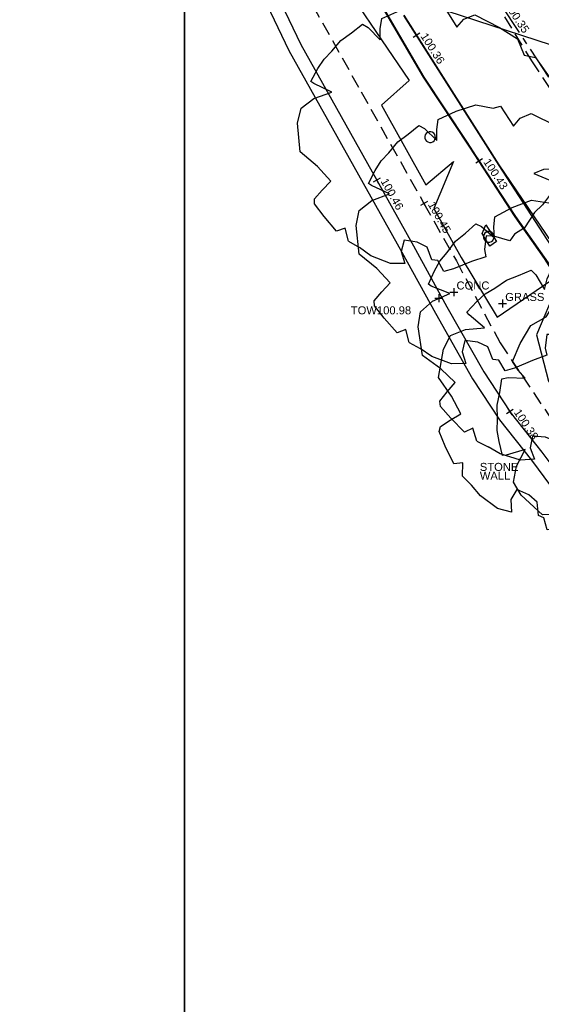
# Model space of a CAD drawing. Extents: x 635157 to 635442, y 694407 to 694910.
# Tile 7 of 105: x 635232 to 635252, y 694447 to 694484. Entities that reach past the tile are written whole.
import ezdxf

# ---------------------------------------------------------------- set-up
doc = ezdxf.new("R2010")
doc.units = 0
doc.header["$MEASUREMENT"] = 0
doc.linetypes.add('CENTER', pattern=[2, 1.25, -0.25, 0.25, -0.25])
doc.linetypes.add('DASHED', pattern=[0.75, 0.5, -0.25])
doc.layers.get('0').update_dxf_attribs({"color": 12, "linetype": 'CONTINUOUS'})
for name, color, linetype in [('APEX TITLE BLOCK', 86, 'CONTINUOUS'), ('CHANGE_OF_SURFACE', 7, 'DASHED'), ('CHANGE_OF_SURFACE_LVL', 7, 'CONTINUOUS'), ('CONTOURS_MINOR', 132, 'CONTINUOUS'), ('KERB_BOTTOM', 172, 'CONTINUOUS'), ('KERB_BOTTOM_LVL', 172, 'CONTINUOUS'), ('KERB_TOP', 2, 'CONTINUOUS'), ('LAYOUTS', 9, 'CONTINUOUS'), ('MARKINGS_DASHED_WHITE', 9, 'DASHED'), ('OVERHEAD_ELECTRIC', 1, 'OH_ELEC'), ('ROAD_CROWNLINE', 212, 'CENTER'), ('ROAD_CROWNLINE_LVL', 212, 'CONTINUOUS'), ('TEXT', 7, 'CONTINUOUS'), ('TEXT_TXT', 7, 'CONTINUOUS'), ('TOP_OF_WALL_LEVEL', 212, 'CONTINUOUS'), ('TOP_OF_WALL_LEVEL_TXT', 212, 'CONTINUOUS'), ('TREE', 92, 'CONTINUOUS'), ('WALL', 12, 'CONTINUOUS'), ('WALL_LVL', 12, 'CONTINUOUS'), ('WALL_RMK', 12, 'CONTINUOUS')]:
    doc.layers.add(name, color=color, linetype=linetype)
doc.styles.add('Arial', font='arial.ttf')
doc.linetypes.add('OH_ELEC', pattern='A,4,-0.4,["OE",Arial,S=0.36,R=0,X=0,Y=-0.18],-1.2', length=5.6)

# ---------------------------------------------------------------- blocks, each defined once
blk = doc.blocks.new('TitleBlock')
at = {"layer": 'APEX TITLE BLOCK', "color": 114, "true_color": 0x0fa54c}
blk.add_lwpolyline([(801, 473), (801, -81), (0, -81), (0, 473)], close=True, dxfattribs=at)
blk = doc.blocks.new('SPOT')
at = {"color": 0, "linetype": 'ByBlock', "flags": 128}
for points in [[(-0.5, 0), (0.5, 0)], [(0, 0.5), (0, -0.5)]]:
    blk.add_lwpolyline(points, dxfattribs=at)
blk = doc.blocks.new('TREE_1')
at = {"color": 0, "linetype": 'ByBlock', "flags": 128}
for points in [[(-0.189325, 0.457704), (-0.140987, 0.443605), (-0.135952, 0.477845), (-0.064451, 0.491944), (-0.006042, 0.5), (0.011078, 0.490937), (0.025176, 0.449648), (0.038268, 0.405337), (0.110775, 0.42145), (0.190332, 0.451662), (0.289023, 0.406344), (0.331319, 0.368077), (0.339376, 0.308661), (0.327291, 0.238167), (0.388721, 0.28147), (0.400806, 0.286506), (0.43001, 0.240181), (0.449144, 0.20292), (0.461229, 0.162638), (0.479355, 0.113293), (0.484391, 0.064955), (0.492447, 0.013595), (0.471299, 0.001511), (0.409869, -0.015609), (0.445116, -0.03575), (0.475327, -0.059919), (0.468278, -0.133434), (0.451158, -0.208963), (0.406848, -0.258308), (0.399799, -0.285498), (0.310171, -0.289527), (0.323263, -0.326788), (0.317221, -0.371098), (0.230614, -0.428499), (0.160121, -0.46576), (0.094663, -0.457704), (0.066465, -0.48993), (-0.026183, -0.5), (-0.089627, -0.492951), (-0.161128, -0.473817), (-0.190332, -0.462739), (-0.20141, -0.419436), (-0.257805, -0.431521), (-0.283988, -0.412387), (-0.302115, -0.380161), (-0.34139, -0.379154), (-0.33434, -0.351964), (-0.313192, -0.310675), (-0.309164, -0.272407), (-0.372608, -0.321752), (-0.404834, -0.293555), (-0.426989, -0.242195), (-0.438066, -0.201913), (-0.469285, -0.14149), (-0.472306, -0.09718), (-0.485398, -0.06999), (-0.440081, -0.026687), (-0.424975, -0.002518), (-0.466264, 0.028701), (-0.492447, 0.037764), (-0.482377, 0.093152), (-0.472306, 0.16566), (-0.463243, 0.201913), (-0.416918, 0.201913), (-0.403827, 0.22004), (-0.353474, 0.211984), (-0.319235, 0.235146), (-0.289023, 0.273414), (-0.320242, 0.304632), (-0.365559, 0.314703), (-0.339376, 0.361027), (-0.277946, 0.41138), (-0.230614, 0.433535)], [(-0.189325, 0.457704), (-0.230614, 0.433535)]]:
    blk.add_lwpolyline(points, dxfattribs=at)
blk = doc.blocks.new('CIRCL')
at = {"color": 0, "linetype": 'ByBlock', "flags": 128}
for points in [[(0.5, 0), (0.475, 0.154), (0.404, 0.293), (0.293, 0.404), (0.154, 0.475), (0, 0.5), (-0.154, 0.475), (-0.293, 0.404), (-0.404, 0.293), (-0.475, 0.154), (-0.5, 0), (-0.475, -0.154), (-0.404, -0.293), (-0.293, -0.404), (-0.154, -0.475), (0, -0.5), (0.154, -0.475), (0.293, -0.404), (0.404, -0.293), (0.475, -0.154)], [(0.5, 0), (0.475, -0.154)]]:
    blk.add_lwpolyline(points, dxfattribs=at)

msp = doc.modelspace()

# ---------------------------------------------------------------- linework, layer by layer
at = {"layer": 'CHANGE_OF_SURFACE'}
msp.add_polyline3d([(635237.926, 694494.934, 100.515), (635238.014, 694494.665, 100.523), (635238.855, 694492.908, 100.527), (635241.72, 694486.917, 100.453), (635242.272, 694485.933, 100.452), (635244.816, 694481.393, 100.446), (635247.168, 694477.214, 100.45), (635248.381, 694475.06, 100.452), (635250.017, 694471.996, 100.41), (635252.276, 694468.629, 100.345), (635252.673, 694468.037, 100.334), (635255.599, 694464.802, 100.319), (635259.218, 694461.768, 100.279), (635259.382, 694461.649, 100.271), (635259.923, 694461.258, 100.245), (635260.909, 694463.253, 100.271)], dxfattribs=at)
at = {"layer": 'CONTOURS_MINOR'}
msp.add_polyline3d([(635244.546, 694484.876, 100.5), (635246.615, 694481.811, 100.5), (635245.582, 694480.89, 100.5), (635247.233, 694477.911, 100.5), (635248.279, 694478.786, 100.5), (635247.533, 694477.026, 100.5), (635248.557, 694475.191, 100.5), (635249.915, 694472.953, 100.5), (635252.125, 694474.465, 100.5), (635251.685, 694475.147, 100.5), (635250.587, 694476.716, 100.5), (635248.881, 694479.315, 100.5), (635247.151, 694481.936, 100.5), (635244.415, 694486.624, 100.5)], dxfattribs=at)
for points in [[(635249.49, 694476.406, 100.75), (635249.89, 694475.787, 100.75), (635249.632, 694475.61, 100.75), (635249.474, 694475.871, 100.75), (635249.354, 694476.085, 100.75), (635249.49, 694476.406, 100.75)], [(635257.665, 694467.727, 100.5), (635255.624, 694469.2, 100.5), (635255.355, 694469.725, 100.5), (635254.985, 694469.94, 100.5), (635253.529, 694470.377, 100.5), (635252.968, 694472.104, 100.5), (635252.742, 694472.969, 100.5), (635252.147, 694474.084, 100.5), (635251.383, 694472.295, 100.5), (635251.835, 694470.562, 100.5), (635252.509, 694469.731, 100.5), (635254.302, 694469.13, 100.5), (635254.953, 694468.466, 100.5), (635257.378, 694466.036, 100.5), (635258.056, 694465.203, 100.5), (635259.408, 694465.068, 100.5), (635258.898, 694466.313, 100.5), (635258.282, 694467.153, 100.5), (635257.665, 694467.727, 100.5)]]:
    msp.add_polyline3d(points, close=True, dxfattribs=at)
at = {"layer": 'KERB_BOTTOM'}
for points in [[(635244.426, 694486.63, 100.437), (635247.164, 694481.944, 100.426), (635248.783, 694479.489, 100.432), (635249.237, 694478.797, 100.431), (635250.599, 694476.724, 100.426), (635252.205, 694474.437, 100.403), (635253.205, 694473.288, 100.39), (635255.284, 694471.091, 100.345), (635255.408, 694470.965, 100.344), (635257.239, 694469.103, 100.333), (635258.575, 694467.971, 100.324), (635260.923, 694465.861, 100.245), (635261.075, 694465.628, 100.253), (635261.267, 694465.175, 100.253), (635261.225, 694464.236, 100.256), (635260.989, 694463.502, 100.267), (635260.909, 694463.253, 100.271)], [(635246.411, 694484.258, 100.361), (635246.888, 694483.508, 100.356), (635249.977, 694478.653, 100.324), (635252.173, 694475.425, 100.294)]]:
    msp.add_polyline3d(points, dxfattribs=at)
at = {"layer": 'KERB_TOP'}
for points in [[(635237.942, 694494.941, 100.605), (635236.826, 694497.591, 100.656), (635236.012, 694499.304, 100.688), (635236.693, 694499.694, 100.661), (635239.293, 694495.273, 100.596), (635241.401, 694491.69, 100.581), (635244.411, 694486.621, 100.527), (635247.149, 694481.935, 100.516), (635248.768, 694479.479, 100.522), (635250.584, 694476.714, 100.516), (635252.191, 694474.426, 100.493), (635253.192, 694473.276, 100.48), (635255.271, 694471.079, 100.435), (635257.227, 694469.09, 100.423), (635258.563, 694467.958, 100.414), (635260.909, 694465.849, 100.335), (635261.059, 694465.62, 100.343), (635261.249, 694465.172, 100.343), (635261.207, 694464.239, 100.346), (635260.892, 694463.259, 100.361)], [(635246.398, 694484.25, 100.431), (635249.97, 694478.633, 100.417), (635251.93, 694475.616, 100.386)]]:
    msp.add_polyline3d(points, dxfattribs=at)
at = {"layer": 'LAYOUTS', "linetype": 'ByBlock'}
msp.add_lwpolyline([(635238.208, 694423.253), (635398.408, 694423.253), (635398.408, 694517.853), (635238.208, 694517.853)], close=True, dxfattribs=at)
msp.add_lwpolyline([(635238.208, 694423.253), (635398.408, 694423.253), (635398.408, 694517.853), (635238.208, 694517.853)], close=True, dxfattribs=at)
at = {"layer": 'MARKINGS_DASHED_WHITE'}
msp.add_polyline3d([(635232.031, 694513.576, 100.983), (635234.463, 694510.066, 100.813), (635238.59, 694503.35, 100.541), (635244.668, 694493.135, 100.39), (635251.193, 694482.552, 100.337), (635253.372, 694479.273, 100.315), (635258.354, 694473.214, 100.227), (635262.055, 694469.815, 100.173), (635268.244, 694465.809, 100.08), (635272.364, 694463.799, 100.041), (635277.026, 694462.138, 100.014), (635286.274, 694459.716, 99.989), (635300.828, 694456.353, 99.964), (635316.198, 694453.052, 99.955), (635324.813, 694451.518, 99.974), (635330.452, 694451.092, 100.005), (635336.605, 694451.368, 100.06)], dxfattribs=at)
at = {"layer": 'OVERHEAD_ELECTRIC'}
msp.add_polyline3d([(635234.661, 694488.797, 107.547), (635260.282, 694480.425, 107.615), (635266.022, 694482.882, 105.608)], dxfattribs=at)
at = {"layer": 'ROAD_CROWNLINE'}
msp.add_polyline3d([(635250.041, 694484.651, 100.348), (635253.871, 694478.868, 100.307), (635255.825, 694476.508, 100.268), (635257.664, 694474.285, 100.232), (635258.543, 694473.167, 100.223), (635262.139, 694469.868, 100.17), (635262.821, 694469.426, 100.16), (635266.931, 694466.765, 100.098), (635268.406, 694465.902, 100.077), (635271.448, 694464.396, 100.045), (635272.371, 694463.939, 100.035), (635276.938, 694462.359, 100.014), (635280.337, 694461.407, 100.012), (635280.926, 694461.256, 100.011), (635286.411, 694459.854, 99.997), (635290.625, 694458.819, 99.977)], dxfattribs=at)
at = {"layer": 'WALL'}
for points in [[(635241.058, 694486.299, 100.48), (635242.553, 694483.163, 100.461), (635245.399, 694478.085, 100.464), (635246.774, 694475.631, 100.465), (635248.031, 694473.339, 100.432), (635249.406, 694470.903, 100.404), (635250.382, 694469.42, 100.384), (635250.399, 694469.395, 100.384), (635251.582, 694467.895, 100.352), (635252.298, 694466.947, 100.34), (635253.284, 694465.719, 100.34), (635254.95, 694464.001, 100.334), (635256.396, 694462.653, 100.33), (635257.102, 694462.053, 100.314), (635258.131, 694461.18, 100.291), (635259.35, 694460.312, 100.251), (635261.994, 694458.121, 100.261), (635264.811, 694455.704, 100.239), (635264.818, 694455.698, 100.239), (635268.036, 694452.922, 100.221), (635269.899, 694451.363, 100.233), (635272.428, 694449.211, 100.183), (635274.458, 694447.483, 100.143), (635276.597, 694445.662, 100.111)], [(635240.615, 694486.081, 100.48), (635242.114, 694482.936, 100.461), (635246.342, 694475.392, 100.465), (635247.599, 694473.099, 100.432), (635248.984, 694470.646, 100.404), (635249.998, 694469.106, 100.384), (635251.191, 694467.593, 100.352), (635251.908, 694466.644, 100.34), (635252.913, 694465.392, 100.34), (635254.604, 694463.648, 100.334), (635256.068, 694462.284, 100.33), (635257.827, 694460.79, 100.291), (635259.103, 694459.821, 100.251), (635261.676, 694457.744, 100.261), (635264.489, 694455.33, 100.239), (635267.716, 694452.546, 100.221), (635269.58, 694450.986, 100.233), (635274.138, 694447.107, 100.143)]]:
    msp.add_polyline3d(points, dxfattribs=at)

# ---------------------------------------------------------------- block references
at = {"layer": 'APEX TITLE BLOCK', "color": 7, "linetype": 'ByBlock', "xscale": 0.2, "yscale": 0.2, "zscale": 0.2}
msp.add_blockref('TitleBlock', (635238.208, 694423.253), dxfattribs=at)
at = {"layer": 'CHANGE_OF_SURFACE_LVL', "xscale": 0.3, "yscale": 0.3, "zscale": 0.3, "rotation": 299.376221}
msp.add_blockref('SPOT', (635247.168, 694477.214, 100.45), dxfattribs=at)
at = {"layer": 'KERB_BOTTOM_LVL', "xscale": 0.2999999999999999, "yscale": 0.2999999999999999, "zscale": 0.2999999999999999}
for p, rotation in [((635246.888, 694483.508, 100.356), 302.4652399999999), ((635249.237, 694478.797, 100.431), 303.2961429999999)]:
    msp.add_blockref('SPOT', p, dxfattribs=dict(at, rotation=rotation))
at = {"layer": 'TEXT', "xscale": 0.3, "yscale": 0.3, "zscale": 0.3}
for p in [(635248.287, 694473.89, 100.438), (635250.111, 694473.461, 100.533)]:
    msp.add_blockref('SPOT', p, dxfattribs=at)
at = {"layer": 'TOP_OF_WALL_LEVEL', "xscale": 0.3, "yscale": 0.3, "zscale": 0.3}
msp.add_blockref('SPOT', (635247.725, 694473.66, 100.98), dxfattribs=at)
at = {"layer": 'TREE'}
for name, p, xscale, yscale, zscale, rotation in [('TREE_1', (635247.398, 694479.696, 100.628), 10, 10, 10, 119.357512), ('TREE_1', (635249.595, 694475.961, 100.783), 10, 10, 10, 120.464875), ('CIRCL', (635247.398, 694479.696, 100.628), 0.3999999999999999, 0.3999999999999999, 0.3999999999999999, 119.357512), ('TREE_1', (635251.93, 694472.415, 100.536), 10, 10, 10, 123.364442), ('TREE_1', (635252.563, 694469.988, 100.536), 10, 10, 10, 104.626455), ('CIRCL', (635249.595, 694475.961, 100.783), 0.4, 0.4, 0.4, 120.464875), ('TREE_1', (635254.813, 694469.256, 100.539), 10, 10, 10, 161.98756), ('TREE_1', (635258.057, 694466.507, 100.569), 10, 10, 10, 139.713107)]:
    msp.add_blockref(name, p, dxfattribs=dict(at, xscale=xscale, yscale=yscale, zscale=zscale, rotation=rotation))
at = {"layer": 'WALL_LVL', "xscale": 0.3, "yscale": 0.3, "zscale": 0.3}
for p, rotation in [((635245.399, 694478.085, 100.464), 299.2666629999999), ((635250.382, 694469.42, 100.384), 303.364441)]:
    msp.add_blockref('SPOT', p, dxfattribs=dict(at, rotation=rotation))

# ---------------------------------------------------------------- texts
at = {"layer": 'CHANGE_OF_SURFACE_LVL', "style": 'Arial'}
msp.add_text('100.45', height=0.3, rotation=299.3762, dxfattribs=at).set_placement((635247.305, 694477.176))
at = {"layer": 'KERB_BOTTOM_LVL', "style": 'Arial'}
for s, rotation, p in [('100.36', 302.4652, (635247.026, 694483.477)), ('100.43', 303.2961, (635249.376, 694478.769))]:
    msp.add_text(s, height=0.3, rotation=rotation, dxfattribs=at).set_placement(p)
at = {"layer": 'ROAD_CROWNLINE_LVL', "style": 'Arial'}
msp.add_text('100.35', height=0.3, rotation=303.517, dxfattribs=at).set_placement((635250.18, 694484.623))
at = {"layer": 'TEXT_TXT', "style": 'Arial'}
for s, p in [('CONC', (635248.387, 694473.99)), ('GRASS', (635250.211, 694473.561))]:
    msp.add_text(s, height=0.3, dxfattribs=at).set_placement(p)
at = {"layer": 'TOP_OF_WALL_LEVEL_TXT', "style": 'Arial'}
msp.add_text('TOW100.98', height=0.3, dxfattribs=at).set_placement((635244.43, 694473.06))
at = {"layer": 'WALL_LVL', "style": 'Arial'}
for s, rotation, p in [('100.46', 299.2667, (635245.535, 694478.047)), ('100.38', 303.3644, (635250.521, 694469.392))]:
    msp.add_text(s, height=0.3, rotation=rotation, dxfattribs=at).set_placement(p)
at = {"layer": 'WALL_RMK', "style": 'Arial'}
for s, p in [('STONE', (635249.26, 694467.197)), ('WALL', (635249.26, 694466.867))]:
    msp.add_text(s, height=0.3, dxfattribs=at).set_placement(p)

doc.saveas('drawing.dxf')
